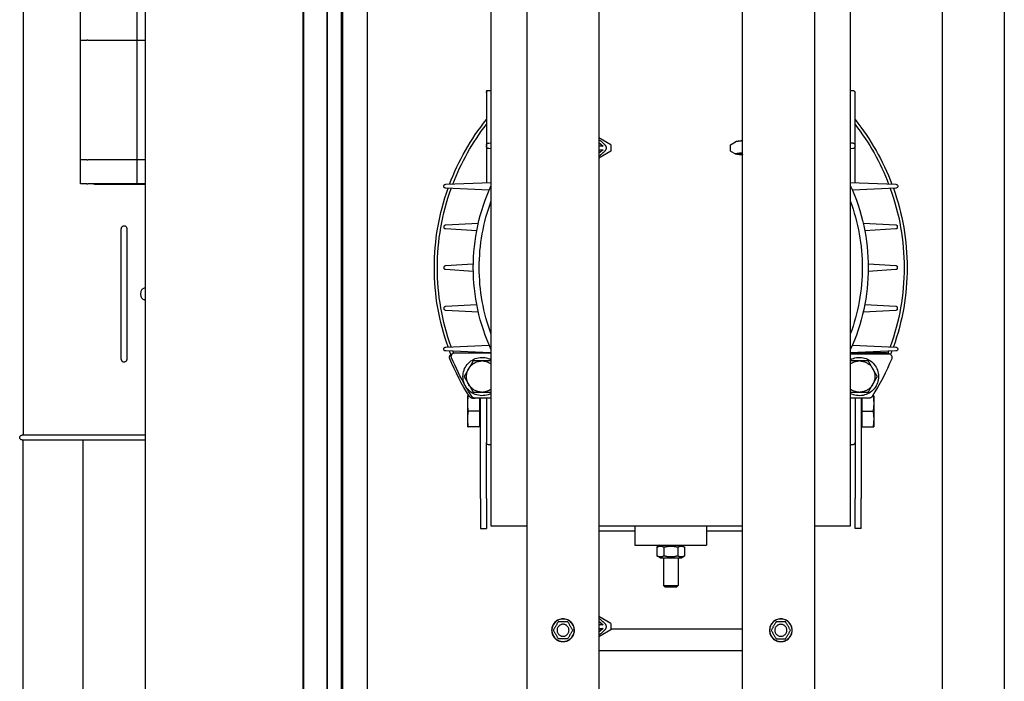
# Model space of a CAD drawing. Header units: millimetres. Extents: x 20872 to 297961, y -293704 to 213007.
# Tile 18 of 256: x 74421 to 74833, y -138295 to -138019. Entities that reach past the tile are written whole.
import ezdxf
from ezdxf.xclip import XClip

# ---------------------------------------------------------------- set-up
doc = ezdxf.new("R2010")
doc.units = ezdxf.units.MM
doc.header["$LTSCALE"] = 100
doc.header["$XCLIPFRAME"] = 2
for name, color, linetype in [('A--L20--_bovenbouw', 3, 'Continuous'), ('at_Entity', 8, 'Continuous'), ('XREFS', 9, 'Continuous')]:
    doc.layers.add(name, color=color, linetype=linetype)

# ---------------------------------------------------------------- blocks, each defined once
blk = doc.blocks.new('lblock2')
at = {"layer": 'at_Entity', "color": 1}
for p, q in [((-29, -57), (-29, 1421)), ((-279.35, 1412), (-279.35, -49)), ((-269, 1407.48), (-269, -45.63)), ((-361.88, -33), (-361.88, 1396)), ((-295.85, 1396), (-295.85, -33)), ((-295.8, -33), (-295.8, 1396)), ((-285.9, 1396), (-285.9, -33)), ((-285.85, -33), (-285.85, 1396)), ((-279.85, 1396), (-279.85, -33)), ((-3, 0), (-3, 1364)), ((-172.35, 39), (-172.35, 1360)), ((-112.35, 1360), (-112.35, 39)), ((-82.35, 3), (-82.35, 1360)), ((-202.35, 1277.5), (-202.35, 85.5)), ((-412.85, 1133.5), (-412.85, 953.5)), ((-387.85, 1133.5), (-387.85, 953.5)), ((-172.35, 1041.49), (-112.35, 1041.49)), ((-167.35, 1032.86), (-172.35, 1035.75)), ((-172.34, 1033.75), (-172.35, 1033.75)), ((-170.56, 1032.25), (-172.34, 1033.75)), ((-167.35, 1030.14), (-167.35, 1032.86)), ((-170.84, 1032.49), (-172.35, 1032.49)), ((-172.35, 1032.25), (-170.56, 1032.25)), ((-170.56, 1030.75), (-172.35, 1030.75)), ((-167.35, 1030.14), (-172.35, 1027.25)), ((-172.35, 1029.25), (-172.34, 1029.25)), ((-172.34, 1029.25), (-170.56, 1030.75)), ((-112.35, 1032.49), (-167.35, 1032.49)), ((-144.7, 1014.96), (-145.31, 1014.35)), ((-145.31, 1014.35), (-139.31, 1014.35)), ((-145.31, 1002.7), (-145.31, 1014.35)), ((-139.93, 1014.96), (-144.7, 1014.96)), ((-139.93, 1014.96), (-139.31, 1014.35)), ((-139.31, 1002.7), (-139.31, 1014.35)), ((-146.76, 1002.7), (-148.09, 1001.94)), ((-148.09, 998.26), (-148.09, 1001.94)), ((-146.76, 1002.7), (-137.86, 1002.7)), ((-145.2, 998.26), (-145.2, 1001.94)), ((-139.42, 998.26), (-139.42, 1001.94)), ((-137.86, 1002.7), (-136.54, 1001.94)), ((-136.54, 998.26), (-136.54, 1001.94)), ((-157.35, 997.5), (-127.35, 997.5)), ((-157.35, 989.5), (-157.35, 997.5)), ((-146.76, 997.5), (-148.09, 998.26)), ((-137.86, 997.5), (-136.54, 998.26)), ((-127.35, 989.5), (-127.35, 997.5)), ((-172.35, 991.49), (-157.35, 991.49)), ((-127.35, 991.49), (-112.35, 991.49)), ((-221.85, 977.99), (-221.85, 990.49)), ((-221.85, 990.49), (-219.35, 990.49)), ((-219.35, 977.99), (-219.35, 990.49)), ((-217.35, 989.5), (-217.35, 537.5)), ((-202.35, 989.5), (-217.35, 989.5)), ((-112.35, 989.5), (-172.35, 989.5)), ((-67.35, 989.5), (-82.35, 989.5)), ((-67.35, 537.5), (-67.35, 989.5)), ((-65.35, 990.49), (-65.35, 977.99)), ((-62.85, 990.49), (-65.35, 990.49)), ((-62.85, 990.49), (-62.85, 977.99)), ((-221.85, 977.99), (-221.85, 936.02)), ((-219.35, 977.99), (-219.35, 954.52)), ((-65.35, 936.02), (-65.35, 977.99)), ((-62.85, 936.02), (-62.85, 977.99)), ((-219.35, 936.02), (-219.35, 954.52)), ((-217.38, 955.52), (-218.35, 955.52)), ((-66.35, 955.52), (-67.31, 955.52)), ((-412.85, 953.5), (-400.88, 953.5)), ((-412.85, 411.5), (-412.85, 951.5)), ((-412.85, 411.5), (-412.85, 951.5)), ((-412.85, 411.5), (-412.85, 951.5)), ((-412.85, 411.5), (-412.85, 951.5)), ((-412.85, 411.5), (-412.85, 951.5)), ((-412.85, 411.5), (-412.85, 951.5)), ((-412.85, 411.5), (-412.85, 951.5)), ((-412.85, 411.5), (-412.85, 951.5)), ((-412.85, 411.5), (-412.85, 951.5)), ((-412.85, 411.5), (-412.85, 951.5)), ((-227.15, 947.99), (-227.15, 944.97)), ((-222.15, 947.99), (-226.88, 947.99)), ((-222.15, 947.99), (-222.15, 941.49)), ((-221.85, 946.99), (-222.15, 946.99)), ((-62.85, 946.99), (-62.55, 946.99)), ((-62.55, 941.49), (-62.55, 947.99)), ((-62.55, 947.99), (-57.82, 947.99)), ((-57.55, 944.97), (-57.55, 947.99)), ((-227.15, 944.97), (-227.15, 944.5)), ((-227.15, 944.5), (-227.15, 938.47)), ((-57.55, 944.5), (-57.55, 944.97)), ((-57.55, 938.47), (-57.55, 944.5)), ((-227.15, 938.47), (-227.15, 938)), ((-227.15, 938), (-227.15, 934.99)), ((-222.15, 941.49), (-226.88, 941.49)), ((-222.15, 941.49), (-222.15, 936.02)), ((-62.55, 936.02), (-62.55, 941.49)), ((-62.55, 941.49), (-57.82, 941.49)), ((-57.55, 938), (-57.55, 938.47)), ((-57.55, 934.99), (-57.55, 938)), ((-226.65, 934.99), (-226.88, 934.99)), ((-226.04, 934.99), (-226.04, 934.99)), ((-225.18, 936.02), (-224.18, 936.02)), ((-217.35, 936.02), (-224.18, 936.02)), ((-59.52, 936.02), (-67.35, 936.02)), ((-58.05, 934.99), (-57.82, 934.99)), ((-226.92, 930.02), (-226.65, 930.48)), ((-221.43, 933.5), (-220.89, 933.5)), ((-63.81, 933.5), (-63.27, 933.5)), ((-58.05, 930.48), (-57.78, 930.02)), ((-226.65, 923.52), (-226.92, 923.98)), ((-57.78, 923.98), (-58.05, 923.52)), ((-220.89, 920.5), (-221.43, 920.5)), ((-67.35, 917.48), (-51.43, 917.48)), ((-63.27, 920.5), (-63.81, 920.5)), ((-236.38, 914.7), (-218.22, 913.9)), ((-217.84, 917.06), (-236.36, 916.3)), ((-232.53, 917.06), (-217.35, 917.06)), ((-219.35, 916.99), (-219.35, 917.06)), ((-48.34, 916.3), (-67.35, 917.08)), ((-52.17, 917.06), (-66.86, 917.06)), ((-66.48, 913.9), (-48.32, 914.7)), ((-65.35, 917.06), (-65.35, 916.99)), ((-236.99, 898.75), (-236.99, 898.25)), ((-222.73, 900.1), (-236.43, 899.35)), ((-236.43, 897.65), (-223.4, 896.9)), ((-48.27, 899.35), (-61.97, 900.1)), ((-61.3, 896.9), (-48.27, 897.65)), ((-47.71, 898.25), (-47.71, 898.75)), ((-362.13, 894.9), (-361.88, 894.9)), ((-362.06, 894.9), (-361.88, 894.9)), ((-362.13, 890.1), (-361.88, 890.1)), ((-362.06, 890.1), (-361.88, 890.1)), ((-236.99, 881.75), (-236.99, 881.25)), ((-224.83, 883.1), (-236.43, 882.35)), ((-236.43, 880.65), (-224.83, 879.9)), ((-48.27, 882.35), (-59.87, 883.1)), ((-59.87, 879.9), (-48.27, 880.65)), ((-47.71, 881.25), (-47.71, 881.75)), ((-236.99, 864.75), (-236.99, 864.25)), ((-223.4, 866.1), (-236.43, 865.35)), ((-48.27, 865.35), (-61.3, 866.1)), ((-47.71, 864.25), (-47.71, 864.75)), ((-236.43, 863.65), (-222.73, 862.9)), ((-61.97, 862.9), (-48.27, 863.65)), ((-218.22, 849.1), (-236.38, 848.3)), ((-48.32, 848.3), (-66.48, 849.1)), ((-388.97, 846.5), (-388.98, 846.5)), ((-388.98, 846.5), (-388.98, 836.5)), ((-386.61, 846.5), (-388.97, 846.5)), ((-386.28, 846.5), (-386.61, 846.5)), ((-386.25, 846.5), (-386.28, 846.5)), ((-365.24, 846.5), (-365.38, 846.5)), ((-365.38, 816.5), (-365.38, 846.5)), ((-361.88, 846.5), (-365.24, 846.5)), ((-236.36, 846.7), (-217.35, 845.92)), ((-219.35, 830.81), (-219.35, 846.01)), ((-67.35, 845.92), (-48.34, 846.7)), ((-65.35, 846.01), (-65.35, 830.8)), ((-389, 836.5), (-389.01, 836.5)), ((-389.01, 836.5), (-389.01, 786.5)), ((-386.63, 836.5), (-389, 836.5)), ((-386.3, 836.5), (-386.63, 836.5)), ((-386.27, 836.5), (-386.3, 836.5)), ((-365.24, 836.5), (-365.38, 836.5)), ((-365.38, 786.5), (-365.38, 836.5)), ((-361.88, 836.5), (-365.24, 836.5)), ((-167.35, 832.86), (-172.35, 835.75)), ((-217.35, 831.85), (-218.39, 831.81)), ((-172.34, 833.75), (-172.35, 833.75)), ((-172.35, 832.25), (-170.56, 832.25)), ((-170.56, 832.25), (-172.34, 833.75)), ((-167.35, 830.14), (-167.35, 832.86)), ((-117.35, 832.86), (-115.34, 834.02)), ((-117.35, 832.86), (-117.35, 830.14)), ((-112.36, 834.29), (-114.14, 834.08)), ((-114.14, 834.08), (-112.35, 834.08)), ((-112.35, 833.87), (-114.14, 833.87)), ((-114.14, 833.87), (-112.36, 833.66)), ((-112.35, 834.29), (-112.36, 834.29)), ((-112.36, 834.08), (-112.36, 834.29)), ((-112.36, 833.66), (-112.35, 833.66)), ((-66.31, 831.8), (-67.35, 831.84)), ((-219.35, 830.45), (-219.35, 830.81)), ((-219.35, 808.45), (-219.35, 830.45)), ((-218.38, 829.45), (-217.35, 829.41)), ((-170.56, 830.75), (-172.35, 830.75)), ((-167.35, 830.14), (-172.35, 827.25)), ((-172.35, 829.25), (-172.34, 829.25)), ((-172.34, 829.25), (-170.56, 830.75)), ((-117.35, 830.14), (-115.34, 828.98)), ((-67.35, 829.4), (-66.31, 829.44)), ((-65.35, 830.8), (-65.35, 830.44)), ((-65.35, 830.44), (-65.35, 808.45)), ((-365.38, 816.5), (-365.38, 816.5)), ((-219.35, 807.45), (-219.35, 808.45)), ((-219.35, 807.45), (-218.35, 807.45)), ((-218.35, 807.45), (-217.38, 807.45)), ((-67.31, 807.45), (-66.35, 807.45)), ((-365.38, 801.5), (-365.38, 801.5)), ((-365.38, 771.5), (-365.38, 801.5)), ((-389.01, 786.5), (-389, 786.5)), ((-389, 786.5), (-386.63, 786.5)), ((-388.98, 786.5), (-388.98, 771.5)), ((-386.63, 786.5), (-386.3, 786.5)), ((-386.3, 786.5), (-386.27, 786.5)), ((-365.38, 786.5), (-365.24, 786.5)), ((-365.24, 786.5), (-361.88, 786.5))]:
    blk.add_line(p, q, dxfattribs=at)
for centre, radius in [((-187.35, 1033), 4.75), ((-187.35, 1033), 4.69), ((-96.35, 1033), 4.75), ((-96.35, 1033), 4.69), ((-187.35, 1033), 2.5), ((-96.35, 1033), 2.5)]:
    blk.add_circle(centre, radius, dxfattribs=at)
for centre, radius, start, end in [((-218.35, 954.52), 1, 90, 180), ((-217.38, 956.52), 1, 270, 272.025), ((-67.31, 956.52), 1, 267.975, 270), ((-66.35, 954.52), 1, 0, 90), ((-413.35, 952.5), 1, 90, 180), ((-413.35, 952.5), 1, 180, 270), ((-142.35, 881.5), 99.84, 147.3773, 157.5964), ((-221.16, 927), 8, 61.573, 298.427), ((-142.35, 881.5), 99, 147.0605, 150), ((-225.18, 934.52), 1.5, 90, 147.3773), ((-224.18, 934.52), 1.5, 90, 147.0605), ((-63.54, 927), 8, 241.573, 118.427), ((-59.52, 934.52), 1.5, 32.6227, 90), ((-142.35, 881.5), 99.84, 22.4036, 32.6227), ((-142.35, 881.5), 99, 150, 157.6623), ((-221.16, 927), 6.51, 152.3676, 207.6324), ((-221.16, 927), 6.51, 92.3676, 147.6324), ((-221.16, 927), 6.51, 54.1692, 87.6324), ((-63.54, 927), 6.51, 92.3676, 125.8308), ((-63.54, 927), 6.51, 32.3676, 87.6324), ((-63.54, 927), 6.51, 332.3676, 27.6324), ((-221.16, 927), 6.51, 212.3676, 267.6324), ((-221.16, 927), 6.51, 272.3676, 305.8308), ((-63.54, 927), 6.51, 234.1692, 267.6324), ((-63.54, 927), 6.51, 272.3676, 327.6324), ((-142.35, 881.5), 98.75, 158.435, 159.3248), ((-142.35, 881.5), 98.75, 158.4311, 158.435), ((-232.53, 918.56), 1.5, 157.6623, 270), ((-51.43, 918.98), 1.5, 270, 22.4036), ((-142.35, 881.5), 98.75, 20.6751, 21.5646), ((-142.35, 881.5), 98.75, 160.3818, 199.6182), ((-142.35, 881.5), 97.5, 160.1557, 199.8443), ((-236.39, 915.5), 0.8, 87.7294, 270.8534), ((-142.35, 881.5), 97.5, 158.5437, 159.0124), ((-142.35, 881.5), 82.5, 155.38, 204.62), ((-142.35, 881.5), 82.5, 335.38, 24.62), ((-142.35, 881.5), 97.5, 21.4563, 21.4575), ((-142.35, 881.5), 97.5, 20.9875, 21.4575), ((-142.35, 881.5), 97.5, 340.1557, 19.8443), ((-142.35, 881.5), 98.75, 340.3818, 19.6182), ((-48.31, 915.5), 0.8, 269.168, 92.3305), ((-142.35, 881.5), 80, 159.6359, 200.3641), ((-142.35, 881.5), 80, 339.6359, 20.3641), ((-236.39, 898.75), 0.6, 93.1374, 180), ((-236.39, 898.25), 0.6, 180, 266.7006), ((-48.31, 898.75), 0.6, 0, 86.8626), ((-48.31, 898.25), 0.6, 273.2994, 0), ((-236.39, 881.75), 0.6, 93.7065, 180), ((-236.39, 881.25), 0.6, 180, 266.2935), ((-48.31, 881.75), 0.6, 0, 86.2935), ((-48.31, 881.25), 0.6, 273.7065, 0), ((-236.39, 864.75), 0.6, 93.2994, 180), ((-236.39, 864.25), 0.6, 180, 266.8626), ((-48.31, 864.75), 0.6, 0, 86.7006), ((-48.31, 864.25), 0.6, 273.1374, 0), ((-236.39, 847.5), 0.8, 89.168, 272.3305), ((-48.31, 847.5), 0.8, 267.7294, 90.8534), ((-142.35, 881.5), 98.75, 200.6751, 218.7626), ((-142.35, 881.5), 97.5, 200.9875, 217.8384), ((-142.35, 881.5), 98.75, 321.2374, 339.3248), ((-142.35, 881.5), 97.5, 322.1616, 339.0124), ((-218.35, 830.81), 1, 92.3285, 180), ((-66.35, 830.8), 1, 0, 87.7025), ((-218.35, 830.45), 1, 180, 267.9842), ((-66.35, 830.44), 1, 272.0408, 0), ((-218.35, 808.45), 1, 180, 270), ((-217.38, 806.45), 1, 87.975, 90), ((-67.31, 806.45), 1, 90, 92.025), ((-66.35, 808.45), 1, 270, 0)]:
    blk.add_arc(centre, radius, start, end, dxfattribs=at)
at = {"layer": 'at_Entity', "color": 1, "extrusion": (0, 0, -1)}
for centre, major_axis, start_param, end_param in [((-362.13, 892.5), (0, 2.4), 2.999228, 6.42555), ((-362.06, 892.5), (0, 2.4), 0, 0.101823), ((-362.06, 892.5), (0, -2.4), 6.181362, 6.283185)]:
    blk.add_ellipse(centre, major_axis=major_axis, ratio=0.71934, start_param=start_param, end_param=end_param, dxfattribs=at)
at = {"layer": 'at_Entity', "color": 1}
for points, degree, knots in [([(-191.39, 1033), (-191.39, 1033.01), (-191.38, 1033.01), (-191.23, 1033.28), (-191.06, 1033.57), (-190.72, 1034.17), (-190.54, 1034.47), (-190.38, 1034.75), (-190.22, 1035.03), (-190.05, 1035.33), (-189.7, 1035.93), (-189.53, 1036.22), (-189.38, 1036.49), (-189.37, 1036.49), (-189.37, 1036.5)], 3, [-0.1934138, -0.1934138, -0.1934138, -0.1934138, -0.1914502, -0.1914502, -0.0957251, -0.0957251, 0, 0, 0, 0.0957251, 0.0957251, 0.1914502, 0.1914502, 0.1934138, 0.1934138, 0.1934138, 0.1934138]), ([(-189.37, 1029.5), (-189.37, 1029.51), (-189.38, 1029.51), (-189.53, 1029.78), (-189.7, 1030.07), (-190.05, 1030.67), (-190.22, 1030.97), (-190.38, 1031.25), (-190.54, 1031.53), (-190.72, 1031.83), (-191.06, 1032.43), (-191.23, 1032.72), (-191.38, 1032.99), (-191.39, 1032.99), (-191.39, 1033)], 3, [-0.1934138, -0.1934138, -0.1934138, -0.1934138, -0.1914502, -0.1914502, -0.0957251, -0.0957251, 0, 0, 0, 0.0957251, 0.0957251, 0.1914502, 0.1914502, 0.1934138, 0.1934138, 0.1934138, 0.1934138]), ([(-189.37, 1036.5), (-189.36, 1036.5), (-189.36, 1036.5), (-189.05, 1036.5), (-188.71, 1036.5), (-188.02, 1036.5), (-187.67, 1036.5), (-187.35, 1036.5), (-187.03, 1036.5), (-186.68, 1036.5), (-185.99, 1036.5), (-185.65, 1036.5), (-185.34, 1036.5), (-185.34, 1036.5), (-185.33, 1036.5)], 3, [-0.1934138, -0.1934138, -0.1934138, -0.1934138, -0.1914502, -0.1914502, -0.0957251, -0.0957251, 0, 0, 0, 0.0957251, 0.0957251, 0.1914502, 0.1914502, 0.1934138, 0.1934138, 0.1934138, 0.1934138]), ([(-185.33, 1036.5), (-185.33, 1036.49), (-185.32, 1036.49), (-185.17, 1036.22), (-185, 1035.93), (-184.65, 1035.33), (-184.48, 1035.03), (-184.32, 1034.75), (-184.16, 1034.47), (-183.98, 1034.17), (-183.64, 1033.57), (-183.47, 1033.28), (-183.31, 1033.01), (-183.31, 1033.01), (-183.31, 1033)], 3, [-0.1934138, -0.1934138, -0.1934138, -0.1934138, -0.1914502, -0.1914502, -0.0957251, -0.0957251, 0, 0, 0, 0.0957251, 0.0957251, 0.1914502, 0.1914502, 0.1934138, 0.1934138, 0.1934138, 0.1934138]), ([(-183.31, 1033), (-183.31, 1032.99), (-183.31, 1032.99), (-183.47, 1032.72), (-183.64, 1032.43), (-183.98, 1031.83), (-184.16, 1031.53), (-184.32, 1031.25), (-184.48, 1030.97), (-184.65, 1030.67), (-185, 1030.07), (-185.17, 1029.78), (-185.32, 1029.51), (-185.33, 1029.51), (-185.33, 1029.5)], 3, [-0.1934138, -0.1934138, -0.1934138, -0.1934138, -0.1914502, -0.1914502, -0.0957251, -0.0957251, 0, 0, 0, 0.0957251, 0.0957251, 0.1914502, 0.1914502, 0.1934138, 0.1934138, 0.1934138, 0.1934138]), ([(-100.39, 1033), (-100.39, 1033.01), (-100.38, 1033.01), (-100.23, 1033.28), (-100.06, 1033.57), (-99.72, 1034.17), (-99.54, 1034.47), (-99.38, 1034.75), (-99.22, 1035.03), (-99.05, 1035.33), (-98.7, 1035.93), (-98.53, 1036.22), (-98.38, 1036.49), (-98.37, 1036.49), (-98.37, 1036.5)], 3, [-0.1934138, -0.1934138, -0.1934138, -0.1934138, -0.1914502, -0.1914502, -0.0957251, -0.0957251, 0, 0, 0, 0.0957251, 0.0957251, 0.1914502, 0.1914502, 0.1934138, 0.1934138, 0.1934138, 0.1934138]), ([(-98.37, 1029.5), (-98.37, 1029.51), (-98.38, 1029.51), (-98.53, 1029.78), (-98.7, 1030.07), (-99.05, 1030.67), (-99.22, 1030.97), (-99.38, 1031.25), (-99.54, 1031.53), (-99.72, 1031.83), (-100.06, 1032.43), (-100.23, 1032.72), (-100.38, 1032.99), (-100.39, 1032.99), (-100.39, 1033)], 3, [-0.1934138, -0.1934138, -0.1934138, -0.1934138, -0.1914502, -0.1914502, -0.0957251, -0.0957251, 0, 0, 0, 0.0957251, 0.0957251, 0.1914502, 0.1914502, 0.1934138, 0.1934138, 0.1934138, 0.1934138]), ([(-98.37, 1036.5), (-98.36, 1036.5), (-98.36, 1036.5), (-98.05, 1036.5), (-97.71, 1036.5), (-97.02, 1036.5), (-96.67, 1036.5), (-96.35, 1036.5), (-96.03, 1036.5), (-95.68, 1036.5), (-94.99, 1036.5), (-94.65, 1036.5), (-94.34, 1036.5), (-94.34, 1036.5), (-94.33, 1036.5)], 3, [-0.1934138, -0.1934138, -0.1934138, -0.1934138, -0.1914502, -0.1914502, -0.0957251, -0.0957251, 0, 0, 0, 0.0957251, 0.0957251, 0.1914502, 0.1914502, 0.1934138, 0.1934138, 0.1934138, 0.1934138]), ([(-94.33, 1036.5), (-94.33, 1036.49), (-94.32, 1036.49), (-94.17, 1036.22), (-94, 1035.93), (-93.65, 1035.33), (-93.48, 1035.03), (-93.32, 1034.75), (-93.16, 1034.47), (-92.98, 1034.17), (-92.64, 1033.57), (-92.47, 1033.28), (-92.31, 1033.01), (-92.31, 1033.01), (-92.31, 1033)], 3, [-0.1934138, -0.1934138, -0.1934138, -0.1934138, -0.1914502, -0.1914502, -0.0957251, -0.0957251, 0, 0, 0, 0.0957251, 0.0957251, 0.1914502, 0.1914502, 0.1934138, 0.1934138, 0.1934138, 0.1934138]), ([(-92.31, 1033), (-92.31, 1032.99), (-92.31, 1032.99), (-92.47, 1032.72), (-92.64, 1032.43), (-92.98, 1031.83), (-93.16, 1031.53), (-93.32, 1031.25), (-93.48, 1030.97), (-93.65, 1030.67), (-94, 1030.07), (-94.17, 1029.78), (-94.32, 1029.51), (-94.33, 1029.51), (-94.33, 1029.5)], 3, [-0.1934138, -0.1934138, -0.1934138, -0.1934138, -0.1914502, -0.1914502, -0.0957251, -0.0957251, 0, 0, 0, 0.0957251, 0.0957251, 0.1914502, 0.1914502, 0.1934138, 0.1934138, 0.1934138, 0.1934138]), ([(-185.33, 1029.5), (-185.34, 1029.5), (-185.34, 1029.5), (-185.65, 1029.5), (-185.99, 1029.5), (-186.68, 1029.5), (-187.03, 1029.5), (-187.35, 1029.5), (-187.67, 1029.5), (-188.02, 1029.5), (-188.71, 1029.5), (-189.05, 1029.5), (-189.36, 1029.5), (-189.36, 1029.5), (-189.37, 1029.5)], 3, [-0.1934138, -0.1934138, -0.1934138, -0.1934138, -0.1914502, -0.1914502, -0.0957251, -0.0957251, 0, 0, 0, 0.0957251, 0.0957251, 0.1914502, 0.1914502, 0.1934138, 0.1934138, 0.1934138, 0.1934138]), ([(-94.33, 1029.5), (-94.34, 1029.5), (-94.34, 1029.5), (-94.65, 1029.5), (-94.99, 1029.5), (-95.68, 1029.5), (-96.03, 1029.5), (-96.35, 1029.5), (-96.67, 1029.5), (-97.02, 1029.5), (-97.71, 1029.5), (-98.05, 1029.5), (-98.36, 1029.5), (-98.36, 1029.5), (-98.37, 1029.5)], 3, [-0.1934138, -0.1934138, -0.1934138, -0.1934138, -0.1914502, -0.1914502, -0.0957251, -0.0957251, 0, 0, 0, 0.0957251, 0.0957251, 0.1914502, 0.1914502, 0.1934138, 0.1934138, 0.1934138, 0.1934138]), ([(-413.35, 953.5), (-413.35, 953.5), (-413.28, 953.5), (-412.92, 953.5), (-412.51, 953.5), (-411.36, 953.5), (-410.67, 953.5), (-409.17, 953.5), (-408.51, 953.5), (-407.1, 953.5), (-406.4, 953.5), (-404.91, 953.5), (-404.16, 953.5), (-402.52, 953.5), (-401.64, 953.5), (-400.23, 953.5), (-399.72, 953.5), (-398.72, 953.5), (-398.21, 953.5), (-397.18, 953.5), (-396.66, 953.5), (-395.43, 953.5), (-394.71, 953.5), (-393.07, 953.5), (-392.14, 953.5), (-390.14, 953.5), (-389.08, 953.5), (-386.62, 953.5), (-385.26, 953.5), (-382.1, 953.5), (-380.34, 953.5), (-376.36, 953.5), (-374.15, 953.5), (-369.38, 953.5), (-366.88, 953.5), (-363.57, 953.5), (-362.72, 953.5), (-361.88, 953.5)], 3, [8.961348, 8.961348, 8.961348, 8.961348, 9.394354, 9.394354, 10.129293, 10.129293, 10.755756, 10.755756, 11.147295, 11.147295, 11.461141, 11.461141, 11.729672, 11.729672, 11.998203, 11.998203, 12.15041, 12.15041, 12.302617, 12.302617, 12.457281, 12.457281, 12.66963, 12.66963, 12.952081, 12.952081, 13.290062, 13.290062, 13.743041, 13.743041, 14.344887, 14.344887, 15.153167, 15.153167, 16.157143, 16.157143, 16.507973, 16.507973, 16.507973, 16.507973]), ([(-361.88, 951.5), (-362.72, 951.5), (-363.57, 951.5), (-366.88, 951.5), (-369.38, 951.5), (-374.15, 951.5), (-376.36, 951.5), (-380.34, 951.5), (-382.1, 951.5), (-385.26, 951.5), (-386.62, 951.5), (-389.08, 951.5), (-390.14, 951.5), (-392.14, 951.5), (-393.07, 951.5), (-394.71, 951.5), (-395.43, 951.5), (-396.66, 951.5), (-397.18, 951.5), (-398.21, 951.5), (-398.72, 951.5), (-399.72, 951.5), (-400.23, 951.5), (-401.64, 951.5), (-402.52, 951.5), (-404.16, 951.5), (-404.91, 951.5), (-406.4, 951.5), (-407.1, 951.5), (-408.51, 951.5), (-409.17, 951.5), (-410.67, 951.5), (-411.36, 951.5), (-412.51, 951.5), (-412.92, 951.5), (-413.28, 951.5), (-413.35, 951.5), (-413.35, 951.5)], 3, [6.951371, 6.951371, 6.951371, 6.951371, 7.302201, 7.302201, 8.306177, 8.306177, 9.114457, 9.114457, 9.716303, 9.716303, 10.169282, 10.169282, 10.507263, 10.507263, 10.789714, 10.789714, 11.002063, 11.002063, 11.156727, 11.156727, 11.308934, 11.308934, 11.461141, 11.461141, 11.729672, 11.729672, 11.998203, 11.998203, 12.312049, 12.312049, 12.703588, 12.703588, 13.330051, 13.330051, 14.06499, 14.06499, 14.497996, 14.497996, 14.497996, 14.497996]), ([(-369.56, 919.5), (-369.56, 919.58), (-369.56, 919.66), (-369.59, 919.88), (-369.62, 920.02), (-369.74, 920.32), (-369.82, 920.48), (-369.93, 920.6), (-370.02, 920.71), (-370.13, 920.8), (-370.39, 920.95), (-370.54, 921), (-370.72, 921), (-370.73, 921), (-370.79, 921), (-370.83, 920.99), (-370.94, 920.98), (-371.02, 920.96), (-371.23, 920.87), (-371.36, 920.78), (-371.59, 920.53), (-371.69, 920.38), (-371.82, 920.07), (-371.86, 919.92), (-371.9, 919.68), (-371.91, 919.59), (-371.91, 919.5)], 3, [-0.124362, -0.124362, -0.124362, -0.124362, -0.1008297, -0.1008297, -0.0565598, -0.0565598, 0, 0, 0, 0.0490641, 0.0490641, 0.1089184, 0.1089184, 0.116239, 0.116239, 0.1308878, 0.1308878, 0.1599765, 0.1599765, 0.2159167, 0.2159167, 0.2752044, 0.2752044, 0.3216934, 0.3216934, 0.3489582, 0.3489582, 0.3489582, 0.3489582]), ([(-369.56, 919.5), (-369.56, 919.58), (-369.56, 919.66), (-369.59, 919.88), (-369.62, 920.02), (-369.74, 920.32), (-369.82, 920.48), (-369.93, 920.6), (-370.02, 920.71), (-370.13, 920.8), (-370.39, 920.95), (-370.54, 921), (-370.72, 921), (-370.73, 921), (-370.79, 921), (-370.83, 920.99), (-370.94, 920.98), (-371.02, 920.96), (-371.23, 920.87), (-371.36, 920.78), (-371.59, 920.53), (-371.69, 920.38), (-371.82, 920.07), (-371.86, 919.92), (-371.9, 919.68), (-371.91, 919.59), (-371.91, 919.5)], 3, [-0.124362, -0.124362, -0.124362, -0.124362, -0.1008297, -0.1008297, -0.0565598, -0.0565598, 0, 0, 0, 0.0490641, 0.0490641, 0.1089184, 0.1089184, 0.116239, 0.116239, 0.1308878, 0.1308878, 0.1599765, 0.1599765, 0.2159167, 0.2159167, 0.2752044, 0.2752044, 0.3216934, 0.3216934, 0.3489582, 0.3489582, 0.3489582, 0.3489582]), ([(-369.56, 919.5), (-369.56, 919.58), (-369.56, 919.66), (-369.59, 919.88), (-369.62, 920.02), (-369.74, 920.32), (-369.82, 920.48), (-369.93, 920.6), (-370.02, 920.71), (-370.13, 920.8), (-370.39, 920.95), (-370.54, 921), (-370.72, 921), (-370.73, 921), (-370.79, 921), (-370.83, 920.99), (-370.94, 920.98), (-371.02, 920.96), (-371.23, 920.87), (-371.36, 920.78), (-371.59, 920.53), (-371.69, 920.38), (-371.82, 920.07), (-371.86, 919.92), (-371.9, 919.68), (-371.91, 919.59), (-371.91, 919.5)], 3, [-0.124362, -0.124362, -0.124362, -0.124362, -0.1008297, -0.1008297, -0.0565598, -0.0565598, 0, 0, 0, 0.0490641, 0.0490641, 0.1089184, 0.1089184, 0.116239, 0.116239, 0.1308878, 0.1308878, 0.1599765, 0.1599765, 0.2159167, 0.2159167, 0.2752044, 0.2752044, 0.3216934, 0.3216934, 0.3489582, 0.3489582, 0.3489582, 0.3489582]), ([(-369.56, 919.5), (-369.56, 919.58), (-369.56, 919.66), (-369.59, 919.88), (-369.62, 920.02), (-369.74, 920.32), (-369.82, 920.48), (-369.93, 920.6), (-370.02, 920.71), (-370.13, 920.8), (-370.39, 920.95), (-370.54, 921), (-370.72, 921), (-370.73, 921), (-370.79, 921), (-370.83, 920.99), (-370.94, 920.98), (-371.02, 920.96), (-371.23, 920.87), (-371.36, 920.78), (-371.59, 920.53), (-371.69, 920.38), (-371.82, 920.07), (-371.86, 919.92), (-371.9, 919.68), (-371.91, 919.59), (-371.91, 919.5)], 3, [-0.124362, -0.124362, -0.124362, -0.124362, -0.1008297, -0.1008297, -0.0565598, -0.0565598, 0, 0, 0, 0.0490641, 0.0490641, 0.1089184, 0.1089184, 0.116239, 0.116239, 0.1308878, 0.1308878, 0.1599765, 0.1599765, 0.2159167, 0.2159167, 0.2752044, 0.2752044, 0.3216934, 0.3216934, 0.3489582, 0.3489582, 0.3489582, 0.3489582]), ([(-369.56, 919.5), (-369.56, 919.58), (-369.56, 919.66), (-369.59, 919.88), (-369.62, 920.02), (-369.74, 920.32), (-369.82, 920.48), (-369.93, 920.6), (-370.02, 920.71), (-370.13, 920.8), (-370.39, 920.95), (-370.54, 921), (-370.72, 921), (-370.73, 921), (-370.79, 921), (-370.83, 920.99), (-370.94, 920.98), (-371.02, 920.96), (-371.23, 920.87), (-371.36, 920.78), (-371.59, 920.53), (-371.69, 920.38), (-371.82, 920.07), (-371.86, 919.92), (-371.9, 919.68), (-371.91, 919.59), (-371.91, 919.5)], 3, [-0.124362, -0.124362, -0.124362, -0.124362, -0.1008297, -0.1008297, -0.0565598, -0.0565598, 0, 0, 0, 0.0490641, 0.0490641, 0.1089184, 0.1089184, 0.116239, 0.116239, 0.1308878, 0.1308878, 0.1599765, 0.1599765, 0.2159167, 0.2159167, 0.2752044, 0.2752044, 0.3216934, 0.3216934, 0.3489582, 0.3489582, 0.3489582, 0.3489582]), ([(-234.65, 919.55), (-234.71, 919.41), (-234.75, 919.26), (-234.77, 918.95), (-234.76, 918.78), (-234.69, 918.46), (-234.62, 918.31), (-234.44, 918.04), (-234.33, 917.92), (-234.09, 917.72), (-233.94, 917.64), (-233.73, 917.56), (-233.68, 917.54), (-233.62, 917.53)], 3, [0, 0, 0, 0, 0.0456372, 0.0456372, 0.0939131, 0.0939131, 0.1440883, 0.1440883, 0.190268, 0.190268, 0.239805, 0.239805, 0.2566242, 0.2566242, 0.2566242, 0.2566242]), ([(-234.51, 918.15), (-234.43, 918.02), (-234.32, 917.9), (-234.08, 917.71), (-233.94, 917.64), (-233.74, 917.56), (-233.68, 917.54), (-233.62, 917.52)], 3, [0.1462306, 0.1462306, 0.1462306, 0.1462306, 0.1921088, 0.1921088, 0.2381394, 0.2381394, 0.2568772, 0.2568772, 0.2568772, 0.2568772]), ([(-52.17, 917.06), (-52.01, 917.06), (-51.86, 917.08), (-51.56, 917.18), (-51.41, 917.25), (-51.21, 917.4), (-51.14, 917.46), (-51.08, 917.52)], 3, [0, 0, 0, 0, 0.0456413, 0.0456413, 0.0939195, 0.0939195, 0.1208595, 0.1208595, 0.1208595, 0.1208595]), ([(-371.91, 865.5), (-371.91, 865.36), (-371.89, 865.23), (-371.83, 864.94), (-371.77, 864.79), (-371.61, 864.49), (-371.5, 864.35), (-371.36, 864.24), (-371.31, 864.2), (-371.25, 864.16), (-371.05, 864.05), (-370.89, 864), (-370.72, 864), (-370.7, 864), (-370.66, 864), (-370.64, 864), (-370.58, 864.01), (-370.55, 864.02), (-370.44, 864.04), (-370.36, 864.07), (-370.16, 864.17), (-370.04, 864.27), (-369.82, 864.53), (-369.73, 864.68), (-369.62, 864.99), (-369.59, 865.13), (-369.56, 865.35), (-369.56, 865.43), (-369.56, 865.5)], 3, [-0.1497796, -0.1497796, -0.1497796, -0.1497796, -0.1090664, -0.1090664, -0.0595921, -0.0595921, 0, 0, 0, 0.0246721, 0.0246721, 0.0851843, 0.0851843, 0.0925136, 0.0925136, 0.0998357, 0.0998357, 0.1144821, 0.1144821, 0.1435364, 0.1435364, 0.1992405, 0.1992405, 0.2571435, 0.2571435, 0.3011588, 0.3011588, 0.3235191, 0.3235191, 0.3235191, 0.3235191]), ([(-371.91, 865.5), (-371.91, 865.36), (-371.89, 865.23), (-371.83, 864.94), (-371.77, 864.79), (-371.61, 864.49), (-371.5, 864.35), (-371.36, 864.24), (-371.31, 864.2), (-371.25, 864.16), (-371.05, 864.05), (-370.89, 864), (-370.72, 864), (-370.7, 864), (-370.66, 864), (-370.64, 864), (-370.58, 864.01), (-370.55, 864.02), (-370.44, 864.04), (-370.36, 864.07), (-370.16, 864.17), (-370.04, 864.27), (-369.82, 864.53), (-369.73, 864.68), (-369.62, 864.99), (-369.59, 865.13), (-369.56, 865.35), (-369.56, 865.43), (-369.56, 865.5)], 3, [-0.1497796, -0.1497796, -0.1497796, -0.1497796, -0.1090664, -0.1090664, -0.0595921, -0.0595921, 0, 0, 0, 0.0246721, 0.0246721, 0.0851843, 0.0851843, 0.0925136, 0.0925136, 0.0998357, 0.0998357, 0.1144821, 0.1144821, 0.1435364, 0.1435364, 0.1992405, 0.1992405, 0.2571435, 0.2571435, 0.3011588, 0.3011588, 0.3235191, 0.3235191, 0.3235191, 0.3235191]), ([(-371.91, 865.5), (-371.91, 865.36), (-371.89, 865.23), (-371.83, 864.94), (-371.77, 864.79), (-371.61, 864.49), (-371.5, 864.35), (-371.36, 864.24), (-371.31, 864.2), (-371.25, 864.16), (-371.05, 864.05), (-370.89, 864), (-370.72, 864), (-370.7, 864), (-370.66, 864), (-370.64, 864), (-370.58, 864.01), (-370.55, 864.02), (-370.44, 864.04), (-370.36, 864.07), (-370.16, 864.17), (-370.04, 864.27), (-369.82, 864.53), (-369.73, 864.68), (-369.62, 864.99), (-369.59, 865.13), (-369.56, 865.35), (-369.56, 865.43), (-369.56, 865.5)], 3, [-0.1497796, -0.1497796, -0.1497796, -0.1497796, -0.1090664, -0.1090664, -0.0595921, -0.0595921, 0, 0, 0, 0.0246721, 0.0246721, 0.0851843, 0.0851843, 0.0925136, 0.0925136, 0.0998357, 0.0998357, 0.1144821, 0.1144821, 0.1435364, 0.1435364, 0.1992405, 0.1992405, 0.2571435, 0.2571435, 0.3011588, 0.3011588, 0.3235191, 0.3235191, 0.3235191, 0.3235191]), ([(-371.91, 865.5), (-371.91, 865.36), (-371.89, 865.23), (-371.83, 864.94), (-371.77, 864.79), (-371.61, 864.49), (-371.5, 864.35), (-371.36, 864.24), (-371.31, 864.2), (-371.25, 864.16), (-371.05, 864.05), (-370.89, 864), (-370.72, 864), (-370.7, 864), (-370.66, 864), (-370.64, 864), (-370.58, 864.01), (-370.55, 864.02), (-370.44, 864.04), (-370.36, 864.07), (-370.16, 864.17), (-370.04, 864.27), (-369.82, 864.53), (-369.73, 864.68), (-369.62, 864.99), (-369.59, 865.13), (-369.56, 865.35), (-369.56, 865.43), (-369.56, 865.5)], 3, [-0.1497796, -0.1497796, -0.1497796, -0.1497796, -0.1090664, -0.1090664, -0.0595921, -0.0595921, 0, 0, 0, 0.0246721, 0.0246721, 0.0851843, 0.0851843, 0.0925136, 0.0925136, 0.0998357, 0.0998357, 0.1144821, 0.1144821, 0.1435364, 0.1435364, 0.1992405, 0.1992405, 0.2571435, 0.2571435, 0.3011588, 0.3011588, 0.3235191, 0.3235191, 0.3235191, 0.3235191]), ([(-371.91, 865.5), (-371.91, 865.36), (-371.89, 865.23), (-371.83, 864.94), (-371.77, 864.79), (-371.61, 864.49), (-371.5, 864.35), (-371.36, 864.24), (-371.31, 864.2), (-371.25, 864.16), (-371.05, 864.05), (-370.89, 864), (-370.72, 864), (-370.7, 864), (-370.66, 864), (-370.64, 864), (-370.58, 864.01), (-370.55, 864.02), (-370.44, 864.04), (-370.36, 864.07), (-370.16, 864.17), (-370.04, 864.27), (-369.82, 864.53), (-369.73, 864.68), (-369.62, 864.99), (-369.59, 865.13), (-369.56, 865.35), (-369.56, 865.43), (-369.56, 865.5)], 3, [-0.1497796, -0.1497796, -0.1497796, -0.1497796, -0.1090664, -0.1090664, -0.0595921, -0.0595921, 0, 0, 0, 0.0246721, 0.0246721, 0.0851843, 0.0851843, 0.0925136, 0.0925136, 0.0998357, 0.0998357, 0.1144821, 0.1144821, 0.1435364, 0.1435364, 0.1992405, 0.1992405, 0.2571435, 0.2571435, 0.3011588, 0.3011588, 0.3235191, 0.3235191, 0.3235191, 0.3235191]), ([(-386.25, 846.5), (-386.21, 846.5), (-386.17, 846.5), (-386.09, 846.5), (-386.06, 846.5), (-386, 846.5), (-385.98, 846.5), (-385.95, 846.5), (-385.93, 846.5), (-385.92, 846.5)], 3, [0, 0, 0, 0, 0.01171933, 0.01171933, 0.02343867, 0.02343867, 0.03157232, 0.03157232, 0.03970597, 0.03970597, 0.03970597, 0.03970597]), ([(-365.47, 846.5), (-365.74, 846.5), (-366.36, 846.5), (-367.21, 846.5), (-368.08, 846.5), (-368.99, 846.5), (-369.65, 846.5), (-370.54, 846.5), (-371.2, 846.5), (-372.07, 846.5), (-372.75, 846.5), (-373.52, 846.5), (-374.24, 846.5), (-374.93, 846.5), (-375.64, 846.5), (-376.32, 846.5), (-377.04, 846.5), (-377.69, 846.5), (-378.36, 846.5), (-379.01, 846.5), (-379.67, 846.5), (-380.29, 846.5), (-380.92, 846.5), (-381.5, 846.5), (-382.12, 846.5), (-382.69, 846.5), (-383.27, 846.5), (-383.8, 846.5), (-384.56, 846.5), (-385.1, 846.5), (-385.51, 846.5), (-385.92, 846.5)], 4, [-0.9889917, -0.9889917, -0.9889917, -0.9889917, -0.9889917, -0.9296974, -0.8974887, -0.8654835, -0.8334076, -0.8013231, -0.7691731, -0.7368319, -0.7046682, -0.6723256, -0.6404209, -0.6084349, -0.5764785, -0.5443154, -0.5121221, -0.4798755, -0.4476174, -0.4153787, -0.3829808, -0.3505059, -0.3180559, -0.2855119, -0.2529131, -0.2201934, -0.187347, -0.1545163, -0.1217814, -0.0891633, -0.0050048, -0.0050048, -0.0050048, -0.0050048, -0.0050048]), ([(-382.65, 846.75), (-382.65, 846.75), (-382.66, 846.75), (-382.82, 846.75), (-382.97, 846.73), (-383.13, 846.7), (-383.31, 846.65), (-383.49, 846.59), (-383.66, 846.5)], 3, [-0.0539548, -0.0539548, -0.0539548, -0.0539548, -0.0526564, -0.0526564, 0, 0, 0, 0.0636225, 0.0636225, 0.0636225, 0.0636225]), ([(-382.65, 846.75), (-382.65, 846.75), (-382.66, 846.75), (-382.82, 846.75), (-382.97, 846.73), (-383.13, 846.7), (-383.31, 846.65), (-383.49, 846.59), (-383.66, 846.5)], 3, [-0.0539548, -0.0539548, -0.0539548, -0.0539548, -0.0526564, -0.0526564, 0, 0, 0, 0.0636225, 0.0636225, 0.0636225, 0.0636225]), ([(-361.88, 846.75), (-363.35, 846.75), (-364.65, 846.75), (-369.39, 846.75), (-372.08, 846.75), (-378.84, 846.75), (-380.74, 846.75), (-382.65, 846.75)], 3, [-1.740226, -1.740226, -1.740226, -1.740226, -1.464936, -1.464936, -0.704529, -0.704529, -0.057608, -0.057608, -0.057608, -0.057608]), ([(-361.88, 846.75), (-363.35, 846.75), (-364.65, 846.75), (-369.39, 846.75), (-372.08, 846.75), (-378.84, 846.75), (-380.74, 846.75), (-382.65, 846.75)], 3, [-1.740226, -1.740226, -1.740226, -1.740226, -1.464936, -1.464936, -0.704529, -0.704529, -0.057608, -0.057608, -0.057608, -0.057608]), ([(-365.47, 846.5), (-365.44, 846.5), (-365.41, 846.5), (-365.39, 846.5), (-365.38, 846.5), (-365.38, 846.5)], 3, [0, 0, 0, 0, 0.01171933, 0.01171933, 0.01375918, 0.01375918, 0.01375918, 0.01375918]), ([(-386.27, 836.5), (-386.23, 836.5), (-386.2, 836.5), (-386.12, 836.5), (-386.08, 836.5), (-386.03, 836.5), (-386.01, 836.5), (-385.97, 836.5), (-385.96, 836.5), (-385.94, 836.5)], 3, [0, 0, 0, 0, 0.01171933, 0.01171933, 0.02343867, 0.02343867, 0.03157232, 0.03157232, 0.03970597, 0.03970597, 0.03970597, 0.03970597]), ([(-365.47, 836.5), (-365.74, 836.5), (-366.36, 836.5), (-367.22, 836.5), (-368.09, 836.5), (-368.99, 836.5), (-369.65, 836.5), (-370.55, 836.5), (-371.21, 836.5), (-372.08, 836.5), (-372.76, 836.5), (-373.53, 836.5), (-374.24, 836.5), (-374.94, 836.5), (-375.65, 836.5), (-376.33, 836.5), (-377.06, 836.5), (-377.7, 836.5), (-378.38, 836.5), (-379.02, 836.5), (-379.68, 836.5), (-380.3, 836.5), (-380.93, 836.5), (-381.52, 836.5), (-382.14, 836.5), (-382.71, 836.5), (-383.29, 836.5), (-383.82, 836.5), (-384.58, 836.5), (-385.12, 836.5), (-385.53, 836.5), (-385.94, 836.5)], 4, [-0.9889917, -0.9889917, -0.9889917, -0.9889917, -0.9889917, -0.9296974, -0.8974887, -0.8654835, -0.8334076, -0.8013231, -0.7691731, -0.7368319, -0.7046682, -0.6723256, -0.6404209, -0.6084349, -0.5764785, -0.5443154, -0.5121221, -0.4798755, -0.4476174, -0.4153787, -0.3829808, -0.3505059, -0.3180559, -0.2855119, -0.2529131, -0.2201934, -0.187347, -0.1545163, -0.1217814, -0.0891633, -0.0050048, -0.0050048, -0.0050048, -0.0050048, -0.0050048]), ([(-365.47, 836.5), (-365.44, 836.5), (-365.41, 836.5), (-365.39, 836.5), (-365.38, 836.5), (-365.38, 836.5)], 3, [0, 0, 0, 0, 0.01171933, 0.01171933, 0.01381499, 0.01381499, 0.01381499, 0.01381499]), ([(-385.94, 786.5), (-385.96, 786.5), (-385.98, 786.5), (-386.04, 786.5), (-386.08, 786.5), (-386.14, 786.5), (-386.17, 786.5), (-386.22, 786.5), (-386.25, 786.5), (-386.27, 786.5)], 3, [0, 0, 0, 0, 0.01171933, 0.01171933, 0.02343867, 0.02343867, 0.03157232, 0.03157232, 0.03970597, 0.03970597, 0.03970597, 0.03970597]), ([(-385.94, 786.5), (-384.81, 786.5), (-382.26, 786.5), (-372.05, 786.5), (-367.42, 786.5), (-365.47, 786.5)], 3, [0.022443, 0.022443, 0.022443, 0.022443, 0.746775, 0.746775, 1.415144, 1.415144, 1.415144, 1.415144]), ([(-365.38, 786.5), (-365.38, 786.5), (-365.38, 786.5), (-365.4, 786.5), (-365.41, 786.5), (-365.44, 786.5), (-365.46, 786.5), (-365.47, 786.5)], 3, [0.02213886, 0.02213886, 0.02213886, 0.02213886, 0.02343867, 0.02343867, 0.02968255, 0.02968255, 0.03592644, 0.03592644, 0.03592644, 0.03592644])]:
    blk.add_open_spline(points, degree=degree, knots=knots, dxfattribs=at)
for points, weights in [([(-172.35, 1028.06), (-167.54, 1031.5), (-172.35, 1034.94)], [1, 1.7, 1]), ([(-145.2, 1001.94), (-146.64, 1002.77), (-148.09, 1001.94)], [1, 1.15470053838, 1]), ([(-139.42, 1001.94), (-142.31, 1002.77), (-145.2, 1001.94)], [1, 1.15470053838, 1]), ([(-136.54, 1001.94), (-137.98, 1002.77), (-139.42, 1001.94)], [1, 1.15470053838, 1]), ([(-148.09, 998.26), (-146.64, 997.43), (-145.2, 998.26)], [1, 1.15470053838, 1]), ([(-145.2, 998.26), (-142.31, 997.43), (-139.42, 998.26)], [1, 1.15470053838, 1]), ([(-139.42, 998.26), (-137.98, 997.43), (-136.54, 998.26)], [1, 1.15470053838, 1]), ([(-226.88, 947.99), (-227.13, 946.37), (-227.15, 944.97)], [1, 1.03242818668, 1]), ([(-227.15, 947.99), (-227.13, 947.99), (-226.88, 947.99)], [1, 1.03242818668, 1]), ([(-57.55, 944.97), (-57.57, 946.37), (-57.82, 947.99)], [1, 1.03242818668, 1]), ([(-57.82, 947.99), (-57.57, 947.99), (-57.55, 947.99)], [1, 1.03242818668, 1]), ([(-227.15, 944.5), (-227.13, 943.1), (-226.88, 941.49)], [1, 1.03242818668, 1]), ([(-57.82, 941.49), (-57.57, 943.1), (-57.55, 944.5)], [1, 1.03242818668, 1]), ([(-226.88, 941.49), (-227.13, 939.87), (-227.15, 938.47)], [1, 1.03242818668, 1]), ([(-227.15, 938), (-227.13, 936.6), (-226.88, 934.99)], [1, 1.03242818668, 1]), ([(-57.55, 938.47), (-57.57, 939.87), (-57.82, 941.49)], [1, 1.03242818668, 1]), ([(-57.82, 934.99), (-57.57, 936.6), (-57.55, 938)], [1, 1.03242818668, 1]), ([(-226.88, 934.99), (-227.13, 934.99), (-227.15, 934.99)], [1, 1.03242818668, 1]), ([(-57.55, 934.99), (-57.57, 934.99), (-57.82, 934.99)], [1, 1.03242818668, 1]), ([(-228.66, 927), (-227.73, 928.62), (-226.92, 930.02)], [41.3253539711, 44.275365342, 44.5028699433]), ([(-226.65, 930.48), (-225.84, 931.88), (-224.91, 933.5)], [44.5028699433, 44.275365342, 41.3253539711]), ([(-224.91, 933.5), (-223.04, 933.5), (-221.43, 933.5)], [41.3253539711, 44.275365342, 44.5028699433]), ([(-220.89, 933.5), (-219.27, 933.5), (-217.41, 933.5)], [44.5028699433, 44.275365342, 41.3253539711]), ([(-217.41, 933.5), (-217.38, 933.45), (-217.35, 933.4)], [41.3253539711, 41.4077506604, 41.4880234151]), ([(-67.35, 933.4), (-67.32, 933.45), (-67.29, 933.5)], [41.4880234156, 41.4077506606, 41.3253539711]), ([(-67.29, 933.5), (-65.43, 933.5), (-63.81, 933.5)], [41.3253539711, 44.275365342, 44.5028699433]), ([(-63.27, 933.5), (-61.65, 933.5), (-59.79, 933.5)], [44.5028699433, 44.275365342, 41.3253539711]), ([(-59.79, 933.5), (-58.86, 931.88), (-58.05, 930.48)], [41.3253539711, 44.275365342, 44.5028699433]), ([(-57.78, 930.02), (-56.97, 928.62), (-56.04, 927)], [44.5028699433, 44.275365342, 41.3253539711]), ([(-226.92, 923.98), (-227.73, 925.38), (-228.66, 927)], [44.5028699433, 44.275365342, 41.3253539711]), ([(-56.04, 927), (-56.97, 925.38), (-57.78, 923.98)], [41.3253539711, 44.275365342, 44.5028699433]), ([(-224.91, 920.5), (-225.84, 922.12), (-226.65, 923.52)], [41.3253539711, 44.275365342, 44.5028699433]), ([(-58.05, 923.52), (-58.86, 922.12), (-59.79, 920.5)], [44.5028699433, 44.275365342, 41.3253539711]), ([(-221.43, 920.5), (-223.04, 920.5), (-224.91, 920.5)], [44.5028699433, 44.275365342, 41.3253539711]), ([(-217.41, 920.5), (-219.27, 920.5), (-220.89, 920.5)], [41.3253539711, 44.275365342, 44.5028699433]), ([(-217.35, 920.6), (-217.38, 920.55), (-217.41, 920.5)], [41.4880234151, 41.4077506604, 41.3253539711]), ([(-67.29, 920.5), (-67.32, 920.55), (-67.35, 920.6)], [41.3253539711, 41.4077506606, 41.4880234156]), ([(-63.81, 920.5), (-65.43, 920.5), (-67.29, 920.5)], [44.5028699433, 44.275365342, 41.3253539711]), ([(-59.79, 920.5), (-61.65, 920.5), (-63.27, 920.5)], [41.3253539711, 44.275365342, 44.5028699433]), ([(-172.35, 828.06), (-167.54, 831.5), (-172.35, 834.94)], [1, 1.7, 1]), ([(-112.35, 834.46), (-117.16, 833.98), (-112.35, 833.5)], [1, 1.7, 1]), ([(-112.35, 828.54), (-115.06, 828.81), (-115.34, 828.98)], [1, 1.30176842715, 1.34335347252])]:
    blk.add_rational_spline(points, weights, degree=2, dxfattribs=at)
for points in [[(-371.91, 919.5), (-371.91, 901.5), (-371.91, 883.5), (-371.91, 865.5)], [(-371.91, 919.5), (-371.91, 901.5), (-371.91, 883.5), (-371.91, 865.5)], [(-371.91, 919.5), (-371.91, 901.5), (-371.91, 883.5), (-371.91, 865.5)], [(-371.91, 919.5), (-371.91, 901.5), (-371.91, 883.5), (-371.91, 865.5)], [(-371.91, 919.5), (-371.91, 901.5), (-371.91, 883.5), (-371.91, 865.5)], [(-369.56, 865.5), (-369.56, 883.5), (-369.56, 901.5), (-369.56, 919.5)], [(-369.56, 865.5), (-369.56, 883.5), (-369.56, 901.5), (-369.56, 919.5)], [(-369.56, 865.5), (-369.56, 883.5), (-369.56, 901.5), (-369.56, 919.5)], [(-369.56, 865.5), (-369.56, 883.5), (-369.56, 901.5), (-369.56, 919.5)], [(-369.56, 865.5), (-369.56, 883.5), (-369.56, 901.5), (-369.56, 919.5)]]:
    blk.add_open_spline(points, degree=3, dxfattribs=at)
blk = doc.blocks.new('2016-02-04 100 begane grond bestaand')
at = {"layer": 'A--L20--_bovenbouw', "xscale": -1, "rotation": 179.9995300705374}
blk.add_blockref('lblock2', (74836.85, 12759.29), dxfattribs=at)

msp = doc.modelspace()

# ---------------------------------------------------------------- block references
at = {"layer": 'XREFS'}
ref = msp.add_blockref('2016-02-04 100 begane grond bestaand', (-1, -150000.38), dxfattribs=at)
XClip(ref).set_block_clipping_path([(116767.0762143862, 29769.3836009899), (164491.5066313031, 13442.9004429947), (179861.076214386, 13442.9004429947), (179861.076214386, -11696.8579780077), (20873.0762143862, -11696.8579780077), (20873.0762143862, 82263.1420219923), (116767.0762143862, 82263.1420219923)])

doc.saveas('drawing.dxf')
